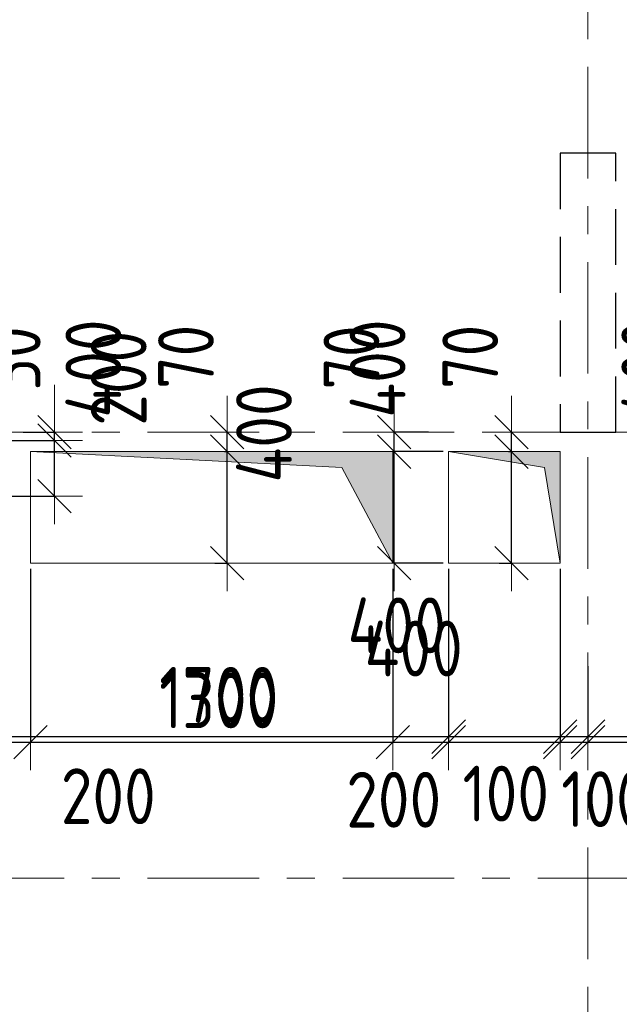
# Model space of a CAD drawing. Header units: metres. Extents: x -38 to 89, y -15 to 21.
# Tile 41 of 129: x 30.51 to 32.66, y 6.95 to 10.48. Entities that reach past the tile are written whole.
import ezdxf

# ---------------------------------------------------------------- set-up
doc = ezdxf.new("R2010")
doc.units = ezdxf.units.M
doc.header["$PDMODE"] = 65
for name, pattern in [('______11', [0.5, 0.4, -0.05, 0, -0.05]), ('______2', [0.27, 0.2, -0.07]), ('______5', [1.1, 0.8, -0.1, 0.1, -0.1])]:
    doc.linetypes.add(name, pattern=pattern)
for name, color, linetype, lineweight in [('XR$2$Осевая линия (1)', 7, '______5', 13), ('XR$3$Перекрытие (1)', 7, 'Continuous', 35), ('XR$4$Размерная линия (1)', 7, 'Continuous', 13), ('XR$5$Размерная линия (1)', 7, 'Continuous', 13)]:
    doc.layers.add(name, color=color, linetype=linetype, lineweight=lineweight)
doc.layers.add('XR$3$Макрос проема_ отверстия', color=7, linetype='Continuous', lineweight=13, true_color=0x2d2d2d)
doc.layers.add('XR$7$Стена_ бетон несущ.', color=7, linetype='Continuous', lineweight=70, true_color=0xb4b496)
doc.styles.add('ISOCPEUR', font='txt')
doc.dimstyles.new('DIMSTYLE_3', dxfattribs={"dimtxt": 0.2, "dimasz": 0.2, "dimexe": 0, "dimexo": 0, "dimgap": 0.1, "dimtad": 2, "dimdec": 0, "dimlfac": 1000, "dimrnd": 5, "dimzin": 12, "dimdsep": 46, "dimtxsty": 'ISOCPEUR', "dimblk1": 'ALL_ML_STRICH', "dimblk2": 'ALL_ML_STRICH', "dimsah": 1, "dimcen": 0, "dimclrd": 7, "dimclre": 256, "dimclrt": 7, "dimadec": 0, "dimazin": 0, "dimtfac": 1, "dimtdec": 0, "dimtix": 1, "dimtmove": 2, "dimatfit": 3, "dimfxl": 0, "dimtzin": 0, "dimlwd": 0, "dimlwe": -3, "dimarcsym": 0})
doc.dimstyles.new('DIMSTYLE_6', dxfattribs={"dimtxt": 0.2, "dimasz": 0.2, "dimexe": 0, "dimexo": 0, "dimgap": 0.1, "dimtad": 2, "dimdec": 0, "dimlfac": 1000, "dimrnd": 5, "dimzin": 12, "dimdsep": 46, "dimtxsty": 'ISOCPEUR', "dimblk1": 'ALL_ML_STRICH', "dimblk2": 'ALL_ML_STRICH', "dimsah": 1, "dimcen": 0, "dimclrd": 7, "dimclre": 256, "dimclrt": 7, "dimadec": 0, "dimazin": 0, "dimtfac": 1, "dimtdec": 0, "dimtix": 1, "dimtmove": 2, "dimatfit": 3, "dimfxl": 0, "dimtvp": 1.2, "dimtzin": 0, "dimlwd": 0, "dimlwe": -3, "dimarcsym": 0})
doc.dimstyles.new('DIMSTYLE_7', dxfattribs={"dimtxt": 0.2, "dimasz": 0.2, "dimexe": 0, "dimexo": 0, "dimgap": 0.1, "dimtad": 0, "dimdec": 0, "dimlfac": 1000, "dimrnd": 5, "dimzin": 12, "dimdsep": 46, "dimtxsty": 'ISOCPEUR', "dimblk1": 'ALL_ML_STRICH', "dimblk2": 'ALL_ML_STRICH', "dimsah": 1, "dimcen": 0, "dimclrd": 7, "dimclre": 256, "dimclrt": 7, "dimadec": 0, "dimazin": 0, "dimtfac": 1, "dimtdec": 0, "dimtix": 1, "dimtmove": 2, "dimatfit": 3, "dimfxl": 0, "dimtvp": 1.2, "dimtzin": 0, "dimlwd": 0, "dimlwe": -3, "dimarcsym": 0})

# ---------------------------------------------------------------- blocks, each defined once
blk = doc.blocks.new('Отображение проема', base_point=(-1.1579, -49.3094))
at = {"layer": 'XR$3$Макрос проема_ отверстия', "true_color": 0x000000, "transparency": 33554687}
blk.add_hatch(color=18, dxfattribs=at).paths.add_polyline_path([(-1.1579, -50.1094), (-1.0448, -49.4225), (-0.3579, -49.3094), (-1.1579, -49.3094)])
at = {"layer": 'XR$3$Макрос проема_ отверстия', "transparency": 33554687}
for p, q in [((-1.1579, -50.1094), (-1.1579, -49.3094)), ((-1.1579, -49.3094), (-0.3579, -49.3094)), ((-1.0448, -49.4225), (-0.3579, -49.3094)), ((-1.1579, -50.1094), (-1.0448, -49.4225))]:
    blk.add_line(p, q, dxfattribs=at)
blk = doc.blocks.new('ALL_ML_STRICH')
at = {"color": 0, "linetype": 'ByBlock', "lineweight": -2}
for p, q in [((0, -0.5), (0, 0.5)), ((-0.3, -0.3), (0.3, 0.3)), ((-1, 0), (0.5, 0))]:
    blk.add_line(p, q, dxfattribs=at)
blk = doc.blocks.new('*D301')
at = {"layer": 'DEFPOINTS', "color": 7, "linetype": 'Continuous', "lineweight": 13, "transparency": 33554687}
for p in [(30.35, 8.97), (30.35, 8.77), (30.6359, 8.77)]:
    blk.add_point(p, dxfattribs=at)
at = {"layer": 'XR$4$Размерная линия (1)', "color": 9, "linetype": 'Continuous', "lineweight": -2, "true_color": 0xc7c7c7, "transparency": 33554687}
for p, q in [((30.37, 8.97), (30.6359, 8.97)), ((30.37, 8.77), (30.6359, 8.77))]:
    blk.add_line(p, q, dxfattribs=at)
at = {"layer": 'XR$4$Размерная линия (1)', "color": 7, "linetype": 'Continuous', "lineweight": -2, "transparency": 33554687}
blk.add_line((30.6359, 8.77), (30.6359, 8.97), dxfattribs=at)
at = {"layer": 'XR$4$Размерная линия (1)', "color": 7, "linetype": 'Continuous', "lineweight": 13, "transparency": 33554687, "xscale": 0.2, "yscale": 0.2, "zscale": 0.2}
for p, rotation in [((30.6359, 8.97), 90), ((30.6359, 8.77), 270)]:
    blk.add_blockref('ALL_ML_STRICH', p, dxfattribs=dict(at, rotation=rotation))
at = {"layer": 'XR$4$Размерная линия (1)', "color": 7, "linetype": 'Continuous', "lineweight": 13, "transparency": 33554687, "insert": (30.8661, 9.1932), "char_height": 0.2, "width": 0.5, "attachment_point": 5, "rotation": 90, "style": 'ISOCPEUR'}
blk.add_mtext('\\W0.83;\\A1;{200}', dxfattribs=at)
blk = doc.blocks.new('*D302')
at = {"layer": 'DEFPOINTS', "color": 7, "linetype": 'Continuous', "lineweight": 13, "transparency": 33554687}
for p in [(30.5028, 9), (30.35, 8.97), (30.6359, 8.97)]:
    blk.add_point(p, dxfattribs=at)
at = {"layer": 'XR$4$Размерная линия (1)', "color": 9, "linetype": 'Continuous', "lineweight": -2, "true_color": 0xc7c7c7, "transparency": 33554687}
for p, q in [((30.5228, 9), (30.6359, 9)), ((30.37, 8.97), (30.6359, 8.97))]:
    blk.add_line(p, q, dxfattribs=at)
at = {"layer": 'XR$4$Размерная линия (1)', "color": 7, "linetype": 'Continuous', "lineweight": -2, "transparency": 33554687}
blk.add_line((30.6359, 8.97), (30.6359, 9), dxfattribs=at)
at = {"layer": 'XR$4$Размерная линия (1)', "color": 7, "linetype": 'Continuous', "lineweight": 13, "transparency": 33554687, "xscale": 0.2, "yscale": 0.2, "zscale": 0.2}
for p, rotation in [((30.6359, 8.97), 270), ((30.6359, 9), 90)]:
    blk.add_blockref('ALL_ML_STRICH', p, dxfattribs=dict(at, rotation=rotation))
at = {"layer": 'XR$4$Размерная линия (1)', "color": 7, "linetype": 'Continuous', "lineweight": 13, "transparency": 33554687, "insert": (30.4858, 9.2645), "char_height": 0.2, "width": 0.333333, "attachment_point": 5, "rotation": 90, "style": 'ISOCPEUR'}
blk.add_mtext('\\W0.83;\\A1;{30}', dxfattribs=at)
blk = doc.blocks.new('*D318')
at = {"layer": 'DEFPOINTS', "color": 7, "linetype": 'Continuous', "lineweight": 13, "transparency": 33554687}
for p in [(32.0501, 8.93), (31.8542, 8.53), (32.0501, 8.53)]:
    blk.add_point(p, dxfattribs=at)
at = {"layer": 'XR$4$Размерная линия (1)', "color": 9, "linetype": 'Continuous', "lineweight": -2, "true_color": 0xc7c7c7, "transparency": 33554687}
for p, q in [((32.0301, 8.93), (31.8542, 8.93)), ((32.0301, 8.53), (31.8542, 8.53))]:
    blk.add_line(p, q, dxfattribs=at)
at = {"layer": 'XR$4$Размерная линия (1)', "color": 7, "linetype": 'Continuous', "lineweight": -2, "transparency": 33554687}
blk.add_line((31.8542, 8.53), (31.8542, 8.93), dxfattribs=at)
at = {"layer": 'XR$4$Размерная линия (1)', "color": 7, "linetype": 'Continuous', "lineweight": 13, "transparency": 33554687, "xscale": 0.2, "yscale": 0.2, "zscale": 0.2}
for p, rotation in [((31.8542, 8.93), 90), ((31.8542, 8.53), 270)]:
    blk.add_blockref('ALL_ML_STRICH', p, dxfattribs=dict(at, rotation=rotation))
at = {"layer": 'XR$4$Размерная линия (1)', "color": 7, "linetype": 'Continuous', "lineweight": 13, "transparency": 33554687, "insert": (31.3875, 8.9952), "char_height": 0.2, "width": 0.5, "attachment_point": 5, "rotation": 90, "style": 'ISOCPEUR'}
blk.add_mtext('\\W0.83;\\A1;{400}', dxfattribs=at)
blk = doc.blocks.new('*D319')
at = {"layer": 'DEFPOINTS', "color": 7, "linetype": 'Continuous', "lineweight": 13, "transparency": 33554687}
for p in [(31.9975, 9), (31.8542, 8.93), (32.0501, 8.93)]:
    blk.add_point(p, dxfattribs=at)
at = {"layer": 'XR$4$Размерная линия (1)', "color": 9, "linetype": 'Continuous', "lineweight": -2, "true_color": 0xc7c7c7, "transparency": 33554687}
for p, q in [((31.9775, 9), (31.8542, 9)), ((32.0301, 8.93), (31.8542, 8.93))]:
    blk.add_line(p, q, dxfattribs=at)
at = {"layer": 'XR$4$Размерная линия (1)', "color": 7, "linetype": 'Continuous', "lineweight": -2, "transparency": 33554687}
blk.add_line((31.8542, 8.93), (31.8542, 9), dxfattribs=at)
at = {"layer": 'XR$4$Размерная линия (1)', "color": 7, "linetype": 'Continuous', "lineweight": 13, "transparency": 33554687, "xscale": 0.2, "yscale": 0.2, "zscale": 0.2}
for p, rotation in [((31.8542, 8.93), 270), ((31.8542, 9), 90)]:
    blk.add_blockref('ALL_ML_STRICH', p, dxfattribs=dict(at, rotation=rotation))
at = {"layer": 'XR$4$Размерная линия (1)', "color": 7, "linetype": 'Continuous', "lineweight": 13, "transparency": 33554687, "insert": (31.7013, 9.2677), "char_height": 0.2, "width": 0.333333, "attachment_point": 5, "rotation": 90, "style": 'ISOCPEUR'}
blk.add_mtext('\\W0.83;\\A1;{70}', dxfattribs=at)
blk = doc.blocks.new('*D323')
at = {"layer": 'DEFPOINTS', "color": 7, "linetype": 'Continuous', "lineweight": 13, "transparency": 33554687}
for p in [(30.35, 8.77), (32.0501, 8.5299), (30.35, 7.9077)]:
    blk.add_point(p, dxfattribs=at)
at = {"layer": 'XR$4$Размерная линия (1)', "color": 9, "linetype": 'Continuous', "lineweight": -2, "true_color": 0xc7c7c7, "transparency": 33554687}
for p, q in [((30.35, 8.75), (30.35, 7.9077)), ((32.0501, 8.5099), (32.0501, 7.9077))]:
    blk.add_line(p, q, dxfattribs=at)
at = {"layer": 'XR$4$Размерная линия (1)', "color": 7, "linetype": 'Continuous', "lineweight": -2, "transparency": 33554687}
blk.add_line((30.35, 7.9077), (32.0501, 7.9077), dxfattribs=at)
at = {"layer": 'XR$4$Размерная линия (1)', "color": 7, "linetype": 'Continuous', "lineweight": 13, "transparency": 33554687, "xscale": 0.2, "yscale": 0.2, "zscale": 0.2, "rotation": 180}
blk.add_blockref('ALL_ML_STRICH', (30.35, 7.9077), dxfattribs=at)
at = {"layer": 'XR$4$Размерная линия (1)', "color": 7, "linetype": 'Continuous', "lineweight": 13, "transparency": 33554687, "xscale": 0.2, "yscale": 0.2, "zscale": 0.2}
blk.add_blockref('ALL_ML_STRICH', (32.0501, 7.9077), dxfattribs=at)
at = {"layer": 'XR$4$Размерная линия (1)', "color": 7, "linetype": 'Continuous', "lineweight": 13, "transparency": 33554687, "insert": (31.225, 8.0577), "char_height": 0.2, "width": 0.666667, "attachment_point": 5, "style": 'ISOCPEUR'}
blk.add_mtext('\\W0.83;\\A1;{1700}', dxfattribs=at)
blk = doc.blocks.new('*D324')
at = {"layer": 'DEFPOINTS', "color": 7, "linetype": 'Continuous', "lineweight": 13, "transparency": 33554687}
for p in [(32.0501, 8.5299), (32.4501, 8.53), (32.0501, 7.9077)]:
    blk.add_point(p, dxfattribs=at)
at = {"layer": 'XR$4$Размерная линия (1)', "color": 9, "linetype": 'Continuous', "lineweight": -2, "true_color": 0xc7c7c7, "transparency": 33554687}
for p, q in [((32.0501, 8.5099), (32.0501, 7.9077)), ((32.4501, 8.51), (32.4501, 7.9077))]:
    blk.add_line(p, q, dxfattribs=at)
at = {"layer": 'XR$4$Размерная линия (1)', "color": 7, "linetype": 'Continuous', "lineweight": -2, "transparency": 33554687}
blk.add_line((32.0501, 7.9077), (32.4501, 7.9077), dxfattribs=at)
at = {"layer": 'XR$4$Размерная линия (1)', "color": 7, "linetype": 'Continuous', "lineweight": 13, "transparency": 33554687, "xscale": 0.2, "yscale": 0.2, "zscale": 0.2, "rotation": 180}
blk.add_blockref('ALL_ML_STRICH', (32.0501, 7.9077), dxfattribs=at)
at = {"layer": 'XR$4$Размерная линия (1)', "color": 7, "linetype": 'Continuous', "lineweight": 13, "transparency": 33554687, "xscale": 0.2, "yscale": 0.2, "zscale": 0.2}
blk.add_blockref('ALL_ML_STRICH', (32.4501, 7.9077), dxfattribs=at)
at = {"layer": 'XR$4$Размерная линия (1)', "color": 7, "linetype": 'Continuous', "lineweight": 13, "transparency": 33554687, "insert": (31.8637, 8.3068), "char_height": 0.2, "width": 0.5, "attachment_point": 5, "style": 'ISOCPEUR'}
blk.add_mtext('\\W0.83;\\A1;{400}', dxfattribs=at)
blk = doc.blocks.new('*D325')
at = {"layer": 'DEFPOINTS', "color": 7, "linetype": 'Continuous', "lineweight": 13, "transparency": 33554687}
for p in [(32.4501, 8.53), (32.55, 8.18), (32.4501, 7.9077)]:
    blk.add_point(p, dxfattribs=at)
at = {"layer": 'XR$4$Размерная линия (1)', "color": 9, "linetype": 'Continuous', "lineweight": -2, "true_color": 0xc7c7c7, "transparency": 33554687}
for p, q in [((32.4501, 8.51), (32.4501, 7.9077)), ((32.55, 8.16), (32.55, 7.9077))]:
    blk.add_line(p, q, dxfattribs=at)
at = {"layer": 'XR$4$Размерная линия (1)', "color": 7, "linetype": 'Continuous', "lineweight": -2, "transparency": 33554687}
blk.add_line((32.4501, 7.9077), (32.55, 7.9077), dxfattribs=at)
at = {"layer": 'XR$4$Размерная линия (1)', "color": 7, "linetype": 'Continuous', "lineweight": 13, "transparency": 33554687, "xscale": 0.2, "yscale": 0.2, "zscale": 0.2}
blk.add_blockref('ALL_ML_STRICH', (32.55, 7.9077), dxfattribs=at)
at = {"layer": 'XR$4$Размерная линия (1)', "color": 7, "linetype": 'Continuous', "lineweight": 13, "transparency": 33554687, "xscale": 0.2, "yscale": 0.2, "zscale": 0.2, "rotation": 180}
blk.add_blockref('ALL_ML_STRICH', (32.4501, 7.9077), dxfattribs=at)
at = {"layer": 'XR$4$Размерная линия (1)', "color": 7, "linetype": 'Continuous', "lineweight": 13, "transparency": 33554687, "insert": (32.2551, 7.7034), "char_height": 0.2, "width": 0.5, "attachment_point": 5, "style": 'ISOCPEUR'}
blk.add_mtext('\\W0.83;\\A1;{100}', dxfattribs=at)
blk = doc.blocks.new('*D326')
at = {"layer": 'DEFPOINTS', "color": 7, "linetype": 'Continuous', "lineweight": 13, "transparency": 33554687}
for p in [(32.85, 8.319), (32.55, 8.18), (32.55, 7.9077)]:
    blk.add_point(p, dxfattribs=at)
at = {"layer": 'XR$4$Размерная линия (1)', "color": 9, "linetype": 'Continuous', "lineweight": -2, "true_color": 0xc7c7c7, "transparency": 33554687}
for p, q in [((32.85, 8.299), (32.85, 7.9077)), ((32.55, 8.16), (32.55, 7.9077))]:
    blk.add_line(p, q, dxfattribs=at)
at = {"layer": 'XR$4$Размерная линия (1)', "color": 7, "linetype": 'Continuous', "lineweight": -2, "transparency": 33554687}
blk.add_line((32.55, 7.9077), (32.85, 7.9077), dxfattribs=at)
at = {"layer": 'XR$4$Размерная линия (1)', "color": 7, "linetype": 'Continuous', "lineweight": 13, "transparency": 33554687, "xscale": 0.2, "yscale": 0.2, "zscale": 0.2, "rotation": 180}
blk.add_blockref('ALL_ML_STRICH', (32.55, 7.9077), dxfattribs=at)
at = {"layer": 'XR$4$Размерная линия (1)', "color": 7, "linetype": 'Continuous', "lineweight": 13, "transparency": 33554687, "xscale": 0.2, "yscale": 0.2, "zscale": 0.2}
blk.add_blockref('ALL_ML_STRICH', (32.85, 7.9077), dxfattribs=at)
at = {"layer": 'XR$4$Размерная линия (1)', "color": 7, "linetype": 'Continuous', "lineweight": 13, "transparency": 33554687, "insert": (32.9405, 8.2758), "char_height": 0.2, "width": 0.5, "attachment_point": 5, "style": 'ISOCPEUR'}
blk.add_mtext('\\W0.83;\\A1;{300}', dxfattribs=at)
blk = doc.blocks.new('*D608')
at = {"layer": 'DEFPOINTS', "color": 7, "linetype": 'Continuous', "lineweight": 13, "transparency": 33554687}
for p in [(31.2653, 8.93), (31.2311, 8.53), (31.2553, 8.53)]:
    blk.add_point(p, dxfattribs=at)
at = {"layer": 'XR$5$Размерная линия (1)', "color": 9, "linetype": 'Continuous', "lineweight": -2, "true_color": 0xc7c7c7, "transparency": 33554687}
for p, q in [((31.2453, 8.93), (31.2553, 8.93)), ((31.2111, 8.53), (31.2553, 8.53))]:
    blk.add_line(p, q, dxfattribs=at)
at = {"layer": 'XR$5$Размерная линия (1)', "color": 7, "linetype": 'Continuous', "lineweight": -2, "transparency": 33554687}
blk.add_line((31.2553, 8.53), (31.2553, 8.93), dxfattribs=at)
at = {"layer": 'XR$5$Размерная линия (1)', "color": 7, "linetype": 'Continuous', "lineweight": 13, "transparency": 33554687, "xscale": 0.2, "yscale": 0.2, "zscale": 0.2}
for p, rotation in [((31.2553, 8.93), 90), ((31.2553, 8.53), 270)]:
    blk.add_blockref('ALL_ML_STRICH', p, dxfattribs=dict(at, rotation=rotation))
at = {"layer": 'XR$5$Размерная линия (1)', "color": 7, "linetype": 'Continuous', "lineweight": 13, "transparency": 33554687, "insert": (30.7752, 9.228), "char_height": 0.2, "width": 0.5, "attachment_point": 5, "rotation": 90, "style": 'ISOCPEUR'}
blk.add_mtext('\\W0.83;\\A1;{400}', dxfattribs=at)
blk = doc.blocks.new('*D609')
at = {"layer": 'DEFPOINTS', "color": 7, "linetype": 'Continuous', "lineweight": 13, "transparency": 33554687}
for p in [(31.2739, 9), (31.2553, 8.93), (31.2653, 8.93)]:
    blk.add_point(p, dxfattribs=at)
at = {"layer": 'XR$5$Размерная линия (1)', "color": 9, "linetype": 'Continuous', "lineweight": -2, "true_color": 0xc7c7c7, "transparency": 33554687}
for p, q in [((31.2539, 9), (31.2553, 9)), ((31.2453, 8.93), (31.2553, 8.93))]:
    blk.add_line(p, q, dxfattribs=at)
at = {"layer": 'XR$5$Размерная линия (1)', "color": 7, "linetype": 'Continuous', "lineweight": -2, "transparency": 33554687}
blk.add_line((31.2553, 8.93), (31.2553, 9), dxfattribs=at)
at = {"layer": 'XR$5$Размерная линия (1)', "color": 7, "linetype": 'Continuous', "lineweight": 13, "transparency": 33554687, "xscale": 0.2, "yscale": 0.2, "zscale": 0.2}
for p, rotation in [((31.2553, 8.93), 270), ((31.2553, 9), 90)]:
    blk.add_blockref('ALL_ML_STRICH', p, dxfattribs=dict(at, rotation=rotation))
at = {"layer": 'XR$5$Размерная линия (1)', "color": 7, "linetype": 'Continuous', "lineweight": 13, "transparency": 33554687, "insert": (31.1075, 9.2701), "char_height": 0.2, "width": 0.333333, "attachment_point": 5, "rotation": 90, "style": 'ISOCPEUR'}
blk.add_mtext('\\W0.83;\\A1;{70}', dxfattribs=at)
blk = doc.blocks.new('*D610')
at = {"layer": 'DEFPOINTS', "color": 7, "linetype": 'Continuous', "lineweight": 13, "transparency": 33554687}
for p in [(32.2853, 8.93), (32.2511, 8.53), (32.2753, 8.53)]:
    blk.add_point(p, dxfattribs=at)
at = {"layer": 'XR$5$Размерная линия (1)', "color": 9, "linetype": 'Continuous', "lineweight": -2, "true_color": 0xc7c7c7, "transparency": 33554687}
for p, q in [((32.2653, 8.93), (32.2753, 8.93)), ((32.2311, 8.53), (32.2753, 8.53))]:
    blk.add_line(p, q, dxfattribs=at)
at = {"layer": 'XR$5$Размерная линия (1)', "color": 7, "linetype": 'Continuous', "lineweight": -2, "transparency": 33554687}
blk.add_line((32.2753, 8.53), (32.2753, 8.93), dxfattribs=at)
at = {"layer": 'XR$5$Размерная линия (1)', "color": 7, "linetype": 'Continuous', "lineweight": 13, "transparency": 33554687, "xscale": 0.2, "yscale": 0.2, "zscale": 0.2}
for p, rotation in [((32.2753, 8.93), 90), ((32.2753, 8.53), 270)]:
    blk.add_blockref('ALL_ML_STRICH', p, dxfattribs=dict(at, rotation=rotation))
at = {"layer": 'XR$5$Размерная линия (1)', "color": 7, "linetype": 'Continuous', "lineweight": 13, "transparency": 33554687, "insert": (31.7952, 9.228), "char_height": 0.2, "width": 0.5, "attachment_point": 5, "rotation": 90, "style": 'ISOCPEUR'}
blk.add_mtext('\\W0.83;\\A1;{400}', dxfattribs=at)
blk = doc.blocks.new('*D611')
at = {"layer": 'DEFPOINTS', "color": 7, "linetype": 'Continuous', "lineweight": 13, "transparency": 33554687}
for p in [(32.2939, 9), (32.2753, 8.93), (32.2853, 8.93)]:
    blk.add_point(p, dxfattribs=at)
at = {"layer": 'XR$5$Размерная линия (1)', "color": 9, "linetype": 'Continuous', "lineweight": -2, "true_color": 0xc7c7c7, "transparency": 33554687}
for p, q in [((32.2739, 9), (32.2753, 9)), ((32.2653, 8.93), (32.2753, 8.93))]:
    blk.add_line(p, q, dxfattribs=at)
at = {"layer": 'XR$5$Размерная линия (1)', "color": 7, "linetype": 'Continuous', "lineweight": -2, "transparency": 33554687}
blk.add_line((32.2753, 8.93), (32.2753, 9), dxfattribs=at)
at = {"layer": 'XR$5$Размерная линия (1)', "color": 7, "linetype": 'Continuous', "lineweight": 13, "transparency": 33554687, "xscale": 0.2, "yscale": 0.2, "zscale": 0.2}
for p, rotation in [((32.2753, 8.93), 270), ((32.2753, 9), 90)]:
    blk.add_blockref('ALL_ML_STRICH', p, dxfattribs=dict(at, rotation=rotation))
at = {"layer": 'XR$5$Размерная линия (1)', "color": 7, "linetype": 'Continuous', "lineweight": 13, "transparency": 33554687, "insert": (32.1275, 9.2701), "char_height": 0.2, "width": 0.333333, "attachment_point": 5, "rotation": 90, "style": 'ISOCPEUR'}
blk.add_mtext('\\W0.83;\\A1;{70}', dxfattribs=at)
blk = doc.blocks.new('*D614')
at = {"layer": 'DEFPOINTS', "color": 7, "linetype": 'Continuous', "lineweight": 13, "transparency": 33554687}
for p in [(33.2602, 8.93), (33.2259, 8.53), (33.2502, 8.53)]:
    blk.add_point(p, dxfattribs=at)
at = {"layer": 'XR$5$Размерная линия (1)', "color": 9, "linetype": 'Continuous', "lineweight": -2, "true_color": 0xc7c7c7, "transparency": 33554687}
for p, q in [((33.2402, 8.93), (33.2502, 8.93)), ((33.2059, 8.53), (33.2502, 8.53))]:
    blk.add_line(p, q, dxfattribs=at)
at = {"layer": 'XR$5$Размерная линия (1)', "color": 7, "linetype": 'Continuous', "lineweight": -2, "transparency": 33554687}
blk.add_line((33.2502, 8.53), (33.2502, 8.93), dxfattribs=at)
at = {"layer": 'XR$5$Размерная линия (1)', "color": 7, "linetype": 'Continuous', "lineweight": 13, "transparency": 33554687, "xscale": 0.2, "yscale": 0.2, "zscale": 0.2}
for p, rotation in [((33.2502, 8.93), 90), ((33.2502, 8.53), 270)]:
    blk.add_blockref('ALL_ML_STRICH', p, dxfattribs=dict(at, rotation=rotation))
at = {"layer": 'XR$5$Размерная линия (1)', "color": 7, "linetype": 'Continuous', "lineweight": 13, "transparency": 33554687, "insert": (32.77, 9.228), "char_height": 0.2, "width": 0.5, "attachment_point": 5, "rotation": 90, "style": 'ISOCPEUR'}
blk.add_mtext('\\W0.83;\\A1;{400}', dxfattribs=at)
blk = doc.blocks.new('*D621')
at = {"layer": 'DEFPOINTS', "color": 7, "linetype": 'Continuous', "lineweight": 13, "transparency": 33554687}
for p in [(30.35, 8.77), (30.55, 8.53), (30.35, 7.8877)]:
    blk.add_point(p, dxfattribs=at)
at = {"layer": 'XR$5$Размерная линия (1)', "color": 9, "linetype": 'Continuous', "lineweight": -2, "true_color": 0xc7c7c7, "transparency": 33554687}
for p, q in [((30.35, 8.75), (30.35, 7.8877)), ((30.55, 8.51), (30.55, 7.8877))]:
    blk.add_line(p, q, dxfattribs=at)
at = {"layer": 'XR$5$Размерная линия (1)', "color": 7, "linetype": 'Continuous', "lineweight": -2, "transparency": 33554687}
blk.add_line((30.35, 7.8877), (30.55, 7.8877), dxfattribs=at)
at = {"layer": 'XR$5$Размерная линия (1)', "color": 7, "linetype": 'Continuous', "lineweight": 13, "transparency": 33554687, "xscale": 0.2, "yscale": 0.2, "zscale": 0.2, "rotation": 180}
blk.add_blockref('ALL_ML_STRICH', (30.35, 7.8877), dxfattribs=at)
at = {"layer": 'XR$5$Размерная линия (1)', "color": 7, "linetype": 'Continuous', "lineweight": 13, "transparency": 33554687, "xscale": 0.2, "yscale": 0.2, "zscale": 0.2}
blk.add_blockref('ALL_ML_STRICH', (30.55, 7.8877), dxfattribs=at)
at = {"layer": 'XR$5$Размерная линия (1)', "color": 7, "linetype": 'Continuous', "lineweight": 13, "transparency": 33554687, "insert": (30.8287, 7.6939), "char_height": 0.2, "width": 0.5, "attachment_point": 5, "style": 'ISOCPEUR'}
blk.add_mtext('\\W0.83;\\A1;{200}', dxfattribs=at)
blk = doc.blocks.new('*D622')
at = {"layer": 'DEFPOINTS', "color": 7, "linetype": 'Continuous', "lineweight": 13, "transparency": 33554687}
for p in [(30.55, 8.53), (31.85, 8.53), (30.55, 7.8877)]:
    blk.add_point(p, dxfattribs=at)
at = {"layer": 'XR$5$Размерная линия (1)', "color": 9, "linetype": 'Continuous', "lineweight": -2, "true_color": 0xc7c7c7, "transparency": 33554687}
for p, q in [((30.55, 8.51), (30.55, 7.8877)), ((31.85, 8.51), (31.85, 7.8877))]:
    blk.add_line(p, q, dxfattribs=at)
at = {"layer": 'XR$5$Размерная линия (1)', "color": 7, "linetype": 'Continuous', "lineweight": -2, "transparency": 33554687}
blk.add_line((30.55, 7.8877), (31.85, 7.8877), dxfattribs=at)
at = {"layer": 'XR$5$Размерная линия (1)', "color": 7, "linetype": 'Continuous', "lineweight": 13, "transparency": 33554687, "xscale": 0.2, "yscale": 0.2, "zscale": 0.2, "rotation": 180}
blk.add_blockref('ALL_ML_STRICH', (30.55, 7.8877), dxfattribs=at)
at = {"layer": 'XR$5$Размерная линия (1)', "color": 7, "linetype": 'Continuous', "lineweight": 13, "transparency": 33554687, "xscale": 0.2, "yscale": 0.2, "zscale": 0.2}
blk.add_blockref('ALL_ML_STRICH', (31.85, 7.8877), dxfattribs=at)
at = {"layer": 'XR$5$Размерная линия (1)', "color": 7, "linetype": 'Continuous', "lineweight": 13, "transparency": 33554687, "insert": (31.225, 8.0377), "char_height": 0.2, "width": 0.666667, "attachment_point": 5, "style": 'ISOCPEUR'}
blk.add_mtext('\\W0.83;\\A1;{1300}', dxfattribs=at)
blk = doc.blocks.new('*D623')
at = {"layer": 'DEFPOINTS', "color": 7, "linetype": 'Continuous', "lineweight": 13, "transparency": 33554687}
for p in [(31.85, 8.53), (32.0501, 8.5299), (31.85, 7.8877)]:
    blk.add_point(p, dxfattribs=at)
at = {"layer": 'XR$5$Размерная линия (1)', "color": 9, "linetype": 'Continuous', "lineweight": -2, "true_color": 0xc7c7c7, "transparency": 33554687}
for p, q in [((31.85, 8.51), (31.85, 7.8877)), ((32.0501, 8.5099), (32.0501, 7.8877))]:
    blk.add_line(p, q, dxfattribs=at)
at = {"layer": 'XR$5$Размерная линия (1)', "color": 7, "linetype": 'Continuous', "lineweight": -2, "transparency": 33554687}
blk.add_line((31.85, 7.8877), (32.0501, 7.8877), dxfattribs=at)
at = {"layer": 'XR$5$Размерная линия (1)', "color": 7, "linetype": 'Continuous', "lineweight": 13, "transparency": 33554687, "xscale": 0.2, "yscale": 0.2, "zscale": 0.2, "rotation": 180}
blk.add_blockref('ALL_ML_STRICH', (31.85, 7.8877), dxfattribs=at)
at = {"layer": 'XR$5$Размерная линия (1)', "color": 7, "linetype": 'Continuous', "lineweight": 13, "transparency": 33554687, "xscale": 0.2, "yscale": 0.2, "zscale": 0.2}
blk.add_blockref('ALL_ML_STRICH', (32.0501, 7.8877), dxfattribs=at)
at = {"layer": 'XR$5$Размерная линия (1)', "color": 7, "linetype": 'Continuous', "lineweight": 13, "transparency": 33554687, "insert": (31.853, 7.6813), "char_height": 0.2, "width": 0.5, "attachment_point": 5, "style": 'ISOCPEUR'}
blk.add_mtext('\\W0.83;\\A1;{200}', dxfattribs=at)
blk = doc.blocks.new('*D624')
at = {"layer": 'DEFPOINTS', "color": 7, "linetype": 'Continuous', "lineweight": 13, "transparency": 33554687}
for p in [(32.0501, 8.5299), (32.4501, 8.53), (32.0501, 7.8877)]:
    blk.add_point(p, dxfattribs=at)
at = {"layer": 'XR$5$Размерная линия (1)', "color": 9, "linetype": 'Continuous', "lineweight": -2, "true_color": 0xc7c7c7, "transparency": 33554687}
for p, q in [((32.0501, 8.5099), (32.0501, 7.8877)), ((32.4501, 8.51), (32.4501, 7.8877))]:
    blk.add_line(p, q, dxfattribs=at)
at = {"layer": 'XR$5$Размерная линия (1)', "color": 7, "linetype": 'Continuous', "lineweight": -2, "transparency": 33554687}
blk.add_line((32.0501, 7.8877), (32.4501, 7.8877), dxfattribs=at)
at = {"layer": 'XR$5$Размерная линия (1)', "color": 7, "linetype": 'Continuous', "lineweight": 13, "transparency": 33554687, "xscale": 0.2, "yscale": 0.2, "zscale": 0.2, "rotation": 180}
blk.add_blockref('ALL_ML_STRICH', (32.0501, 7.8877), dxfattribs=at)
at = {"layer": 'XR$5$Размерная линия (1)', "color": 7, "linetype": 'Continuous', "lineweight": 13, "transparency": 33554687, "xscale": 0.2, "yscale": 0.2, "zscale": 0.2}
blk.add_blockref('ALL_ML_STRICH', (32.4501, 7.8877), dxfattribs=at)
at = {"layer": 'XR$5$Размерная линия (1)', "color": 7, "linetype": 'Continuous', "lineweight": 13, "transparency": 33554687, "insert": (31.9248, 8.2237), "char_height": 0.2, "width": 0.5, "attachment_point": 5, "style": 'ISOCPEUR'}
blk.add_mtext('\\W0.83;\\A1;{400}', dxfattribs=at)
blk = doc.blocks.new('*D625')
at = {"layer": 'DEFPOINTS', "color": 7, "linetype": 'Continuous', "lineweight": 13, "transparency": 33554687}
for p in [(32.4501, 8.53), (32.55, 8.18), (32.4501, 7.8877)]:
    blk.add_point(p, dxfattribs=at)
at = {"layer": 'XR$5$Размерная линия (1)', "color": 9, "linetype": 'Continuous', "lineweight": -2, "true_color": 0xc7c7c7, "transparency": 33554687}
for p, q in [((32.4501, 8.51), (32.4501, 7.8877)), ((32.55, 8.16), (32.55, 7.8877))]:
    blk.add_line(p, q, dxfattribs=at)
at = {"layer": 'XR$5$Размерная линия (1)', "color": 7, "linetype": 'Continuous', "lineweight": -2, "transparency": 33554687}
blk.add_line((32.4501, 7.8877), (32.55, 7.8877), dxfattribs=at)
at = {"layer": 'XR$5$Размерная линия (1)', "color": 7, "linetype": 'Continuous', "lineweight": 13, "transparency": 33554687, "xscale": 0.2, "yscale": 0.2, "zscale": 0.2}
blk.add_blockref('ALL_ML_STRICH', (32.55, 7.8877), dxfattribs=at)
at = {"layer": 'XR$5$Размерная линия (1)', "color": 7, "linetype": 'Continuous', "lineweight": 13, "transparency": 33554687, "xscale": 0.2, "yscale": 0.2, "zscale": 0.2, "rotation": 180}
blk.add_blockref('ALL_ML_STRICH', (32.4501, 7.8877), dxfattribs=at)
at = {"layer": 'XR$5$Размерная линия (1)', "color": 7, "linetype": 'Continuous', "lineweight": 13, "transparency": 33554687, "insert": (32.6092, 7.6834), "char_height": 0.2, "width": 0.5, "attachment_point": 5, "style": 'ISOCPEUR'}
blk.add_mtext('\\W0.83;\\A1;{100}', dxfattribs=at)
blk = doc.blocks.new('*D626')
at = {"layer": 'DEFPOINTS', "color": 7, "linetype": 'Continuous', "lineweight": 13, "transparency": 33554687}
for p in [(32.85, 8.319), (32.55, 8.18), (32.55, 7.8877)]:
    blk.add_point(p, dxfattribs=at)
at = {"layer": 'XR$5$Размерная линия (1)', "color": 9, "linetype": 'Continuous', "lineweight": -2, "true_color": 0xc7c7c7, "transparency": 33554687}
for p, q in [((32.85, 8.299), (32.85, 7.8877)), ((32.55, 8.16), (32.55, 7.8877))]:
    blk.add_line(p, q, dxfattribs=at)
at = {"layer": 'XR$5$Размерная линия (1)', "color": 7, "linetype": 'Continuous', "lineweight": -2, "transparency": 33554687}
blk.add_line((32.55, 7.8877), (32.85, 7.8877), dxfattribs=at)
at = {"layer": 'XR$5$Размерная линия (1)', "color": 7, "linetype": 'Continuous', "lineweight": 13, "transparency": 33554687, "xscale": 0.2, "yscale": 0.2, "zscale": 0.2, "rotation": 180}
blk.add_blockref('ALL_ML_STRICH', (32.55, 7.8877), dxfattribs=at)
at = {"layer": 'XR$5$Размерная линия (1)', "color": 7, "linetype": 'Continuous', "lineweight": 13, "transparency": 33554687, "xscale": 0.2, "yscale": 0.2, "zscale": 0.2}
blk.add_blockref('ALL_ML_STRICH', (32.85, 7.8877), dxfattribs=at)
at = {"layer": 'XR$5$Размерная линия (1)', "color": 7, "linetype": 'Continuous', "lineweight": 13, "transparency": 33554687, "insert": (32.9405, 8.2558), "char_height": 0.2, "width": 0.5, "attachment_point": 5, "style": 'ISOCPEUR'}
blk.add_mtext('\\W0.83;\\A1;{300}', dxfattribs=at)

msp = doc.modelspace()

# ---------------------------------------------------------------- linework, layer by layer
at = {"layer": 'XR$2$Осевая линия (1)', "color": 253, "linetype": '______11', "lineweight": 13, "true_color": 0xa0a0a0, "transparency": 33554687}
for p, q in [((32.55, -3.39), (32.55, 19.78)), ((-2.63, 9), (62.6, 9)), ((-2.63, 7.4), (62.6, 7.4))]:
    msp.add_line(p, q, dxfattribs=at)
at = {"layer": 'XR$3$Перекрытие (1)', "color": 7, "linetype": 'Continuous', "lineweight": 13, "transparency": 33554687}
for p, q in [((30.55, 8.93), (30.55, 8.53)), ((31.85, 8.93), (30.55, 8.93)), ((31.85, 8.53), (31.85, 8.93)), ((32.4501, 8.93), (32.0501, 8.9299)), ((32.0501, 8.9299), (32.0501, 8.5299)), ((32.4501, 8.53), (32.4501, 8.93)), ((30.55, 8.53), (31.85, 8.53)), ((32.0501, 8.5299), (32.4501, 8.53))]:
    msp.add_line(p, q, dxfattribs=at)
at = {"layer": 'XR$7$Стена_ бетон несущ.', "color": 253, "linetype": '______2', "lineweight": -3, "true_color": 0xa0a0a0, "transparency": 33554687}
for p, q in [((32.45, 10), (32.45, 9.08)), ((32.65, 10), (32.45, 10)), ((32.65, 9), (32.65, 10)), ((32.45, 9.08), (32.45, 9)), ((32.45, 9), (32.65, 9))]:
    msp.add_line(p, q, dxfattribs=at)

# ---------------------------------------------------------------- block references
at = {"layer": 'XR$3$Макрос проема_ отверстия', "transparency": 33554687, "rotation": 270}
for p, xscale, yscale in [((31.85, 8.93), 0.4999999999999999, 1.625), ((32.4501, 8.93), 0.500103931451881, 0.4999999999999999)]:
    msp.add_blockref('Отображение проема', p, dxfattribs=dict(at, xscale=xscale, yscale=yscale))

# ---------------------------------------------------------------- dimensions: what is measured, and where the dimension line sits
at = {"layer": 'XR$4$Размерная линия (1)', "color": 7, "linetype": 'Continuous', "lineweight": 13, "transparency": 33554687}
for base, p1, p2, dimstyle, picture, middle in [((30.6359, 8.97), (30.37, 8.77), (30.37, 8.97), 'DIMSTYLE_7', '*D301', (30.8661, 9.1932)), ((30.6359, 9), (30.37, 8.97), (30.5228, 9), 'DIMSTYLE_6', '*D302', (30.4858, 9.2645)), ((31.8542, 9), (32.0301, 8.93), (31.9775, 9), 'DIMSTYLE_6', '*D319', (31.7013, 9.2677)), ((31.8542, 8.93), (32.0301, 8.53), (32.0301, 8.93), 'DIMSTYLE_6', '*D318', (31.3875, 8.9952))]:
    dim = msp.add_linear_dim(base=base, p1=p1, p2=p2, angle=90, dimstyle=dimstyle, override={"dimpost": '<>', "dimclrd": 7, "dimclre": 9, "dimclrt": 7, "dimlwd": 0, "dimlwe": 65533}, dxfattribs=at)
    dim.commit()
    dim.dimension.update_dxf_attribs({"geometry": picture, "text_midpoint": middle, "dimtype": 160})
for base, p1, p2, dimstyle, picture, middle in [((32.0501, 7.9077), (30.35, 8.75), (32.0501, 8.5099), 'DIMSTYLE_3', '*D323', (31.225, 8.0577)), ((32.4501, 7.9077), (32.0501, 8.5099), (32.4501, 8.51), 'DIMSTYLE_6', '*D324', (31.8637, 8.3068)), ((32.55, 7.9077), (32.4501, 8.51), (32.55, 8.16), 'DIMSTYLE_7', '*D325', (32.2551, 7.7034)), ((32.85, 7.9077), (32.55, 8.16), (32.85, 8.299), 'DIMSTYLE_6', '*D326', (32.9405, 8.2758))]:
    dim = msp.add_linear_dim(base=base, p1=p1, p2=p2, dimstyle=dimstyle, override={"dimpost": '<>', "dimclrd": 7, "dimclre": 9, "dimclrt": 7, "dimlwd": 0, "dimlwe": 65533}, dxfattribs=at)
    dim.commit()
    dim.dimension.update_dxf_attribs({"geometry": picture, "text_midpoint": middle, "dimtype": 160})
at = {"layer": 'XR$5$Размерная линия (1)', "color": 7, "linetype": 'Continuous', "lineweight": 13, "transparency": 33554687}
for base, p1, p2, picture, middle in [((31.2553, 8.93), (31.2111, 8.53), (31.2453, 8.93), '*D608', (30.7752, 9.228)), ((32.2753, 8.93), (32.2311, 8.53), (32.2653, 8.93), '*D610', (31.7952, 9.228)), ((33.2502, 8.93), (33.2059, 8.53), (33.2402, 8.93), '*D614', (32.77, 9.228)), ((31.2553, 9), (31.2453, 8.93), (31.2539, 9), '*D609', (31.1075, 9.2701)), ((32.2753, 9), (32.2653, 8.93), (32.2739, 9), '*D611', (32.1275, 9.2701))]:
    dim = msp.add_linear_dim(base=base, p1=p1, p2=p2, angle=90, dimstyle='DIMSTYLE_6', override={"dimpost": '<>', "dimclrd": 7, "dimclre": 9, "dimclrt": 7, "dimlwd": 0, "dimlwe": 65533}, dxfattribs=at)
    dim.commit()
    dim.dimension.update_dxf_attribs({"geometry": picture, "text_midpoint": middle, "dimtype": 160})
for base, p1, p2, dimstyle, picture, middle in [((30.55, 7.8877), (30.35, 8.75), (30.55, 8.51), 'DIMSTYLE_7', '*D621', (30.8287, 7.6939)), ((31.85, 7.8877), (30.55, 8.51), (31.85, 8.51), 'DIMSTYLE_3', '*D622', (31.225, 8.0377)), ((32.0501, 7.8877), (31.85, 8.51), (32.0501, 8.5099), 'DIMSTYLE_7', '*D623', (31.853, 7.6813)), ((32.4501, 7.8877), (32.0501, 8.5099), (32.4501, 8.51), 'DIMSTYLE_6', '*D624', (31.9248, 8.2237)), ((32.55, 7.8877), (32.4501, 8.51), (32.55, 8.16), 'DIMSTYLE_7', '*D625', (32.6092, 7.6834)), ((32.85, 7.8877), (32.55, 8.16), (32.85, 8.299), 'DIMSTYLE_6', '*D626', (32.9405, 8.2558))]:
    dim = msp.add_linear_dim(base=base, p1=p1, p2=p2, dimstyle=dimstyle, override={"dimpost": '<>', "dimclrd": 7, "dimclre": 9, "dimclrt": 7, "dimlwd": 0, "dimlwe": 65533}, dxfattribs=at)
    dim.commit()
    dim.dimension.update_dxf_attribs({"geometry": picture, "text_midpoint": middle, "dimtype": 160})

doc.saveas('drawing.dxf')
